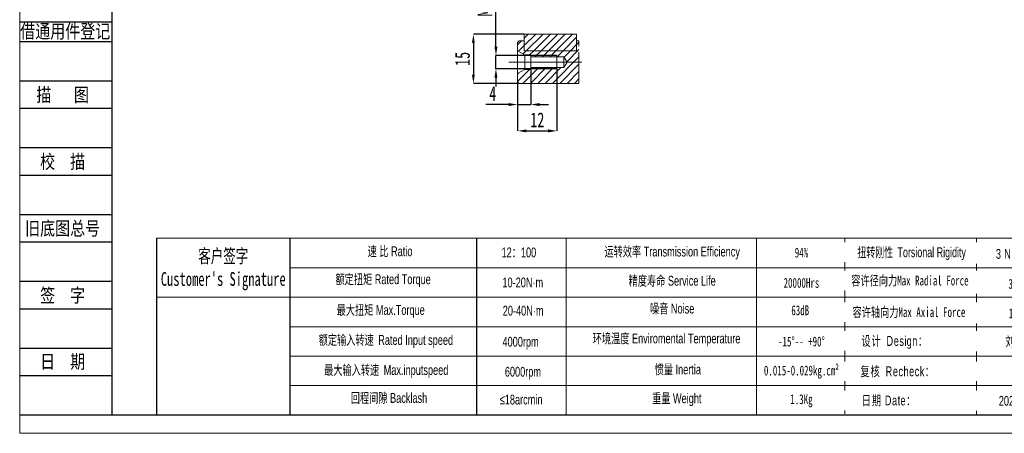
# Model space of a CAD drawing. Header units: millimetres. Extents: x 2549 to 2864, y 221 to 444.
# Tile 1 of 5: x 2549 to 2749, y 221 to 305. Entities that reach past the tile are written whole.
import ezdxf
from ezdxf.enums import TextEntityAlignment as Align

# ---------------------------------------------------------------- set-up
doc = ezdxf.new("R2010")
doc.units = ezdxf.units.MM
doc.linetypes.add('CENTERX2', pattern=[20.32, 12.7, -2.54, 2.54, -2.54])
doc.linetypes.add('PHANTOM', pattern=[12.7, 6.35, -1.27, 1.27, -1.27, 1.27, -1.27])
for name, color, linetype in [('2细线层', 4, 'Continuous'), ('6文字层', 3, 'Continuous'), ('7标注层', 4, 'Continuous')]:
    doc.layers.add(name, color=color, linetype=linetype)
doc.layers.add('SLD-0', color=7, linetype='Continuous', lineweight=18)
doc.layers.add('图框_外框线', color=7, linetype='Continuous', lineweight=18)
doc.styles.add('SLDTEXTSTYLE2', font='TXT', dxfattribs={"width": 0.7})
doc.styles.add('宋体', font='txt', dxfattribs={"width": 0.8})
doc.styles.add('标准', font='arial.ttf', dxfattribs={"width": 0.667})
doc.dimstyles.new('SLDDIMSTYLE12', dxfattribs={"dimtxt": 3, "dimasz": 1.8, "dimexe": 0, "dimexo": 0.0625, "dimgap": 0.75, "dimtad": 1, "dimlfac": 1.5, "dimrnd": 1e-09, "dimzin": 12, "dimdsep": 46, "dimtxsty": 'SLDTEXTSTYLE2', "dimsah": 1, "dimcen": 0.09, "dimadec": 0, "dimazin": 3, "dimtfac": 1, "dimtmove": 0, "dimatfit": 0, "dimfxl": 1, "dimfrac": 2, "dimtolj": 1, "dimtzin": 12, "dimarcsym": 0})
doc.dimstyles.new('SLDDIMSTYLE13', dxfattribs={"dimtxt": 3, "dimasz": 1.8, "dimexe": 0, "dimexo": 0.0625, "dimgap": 0.75, "dimtad": 1, "dimlfac": 1.5, "dimrnd": 1e-09, "dimzin": 12, "dimdsep": 46, "dimtxsty": 'SLDTEXTSTYLE2', "dimsah": 1, "dimcen": 0.09, "dimadec": 0, "dimazin": 3, "dimtfac": 1, "dimtofl": 0, "dimtmove": 0, "dimatfit": 3, "dimfxl": 1, "dimfrac": 2, "dimtolj": 1, "dimtzin": 12, "dimarcsym": 0})

# ---------------------------------------------------------------- blocks, each defined once
blk = doc.blocks.new('SW_HATCH_0')
at = {"color": 0, "linetype": 'Continuous', "lineweight": 0}
for p, q in [((0, 0), (-0.78, -0.78)), ((1.33, 1.33), (0.55, 0.55)), ((2.83, 1.33), (0.55, -0.94)), ((4.33, 1.33), (0.99, -2)), ((5.82, 1.33), (2.49, -2)), ((7.32, 1.33), (3.99, -2)), ((8.82, 1.33), (5.48, -2)), ((10.31, 1.33), (6.98, -2)), ((11.22, 0.74), (8.48, -2)), ((0.55, -0.94), (-0.6, -2.1)), ((0.99, -2), (0.35, -2.65)), ((2.49, -2), (1.66, -2.83)), ((3.99, -2), (2.75, -3.23)), ((5.48, -2), (4.25, -3.23)), ((6.98, -2), (5.75, -3.23)), ((8.48, -2), (7.24, -3.23)), ((9.97, -2), (8.67, -3.31)), ((11.7, -1.77), (9.23, -4.24)), ((11.22, -0.75), (9.97, -2)), ((11.7, -0.28), (11.22, -0.75)), ((11.7, -3.27), (6.3, -8.67)), ((1.65, -5.83), (-0.78, -8.26)), ((3.55, -5.43), (0.31, -8.67)), ((5.04, -5.43), (1.81, -8.67)), ((2.05, -5.43), (1.89, -5.6)), ((6.54, -5.43), (3.31, -8.67)), ((8.04, -5.43), (4.8, -8.67)), ((11.7, -4.77), (7.8, -8.67)), ((-0.55, -6.54), (-0.78, -6.77)), ((11.7, -6.26), (9.29, -8.67)), ((11.7, -7.76), (10.79, -8.67))]:
    blk.add_line(p, q, dxfattribs=at)
blk = doc.blocks.new('*D44')
at = {"layer": '6文字层', "color": 0, "lineweight": -2}
for p, q in [((2652.69, 295.04), (2652.69, 287.97)), ((2650.03, 292.54), (2650.03, 287.97)), ((2648.23, 287.97), (2643.53, 287.97)), ((2650.03, 287.97), (2652.69, 287.97)), ((2654.49, 287.97), (2656.29, 287.97))]:
    blk.add_line(p, q, dxfattribs=at)
at = {"layer": '6文字层', "color": 0}
for points in [[(2648.23, 287.67), (2648.23, 288.27), (2650.03, 287.97)], [(2654.49, 288.27), (2654.49, 287.67), (2652.69, 287.97)]]:
    blk.add_solid(points, dxfattribs=at)
at = {"layer": 'Defpoints', "color": 0}
for p in [(2652.69, 295.1), (2650.03, 292.6), (2652.69, 287.97)]:
    blk.add_point(p, dxfattribs=at)
at = {"layer": '6文字层', "color": 0, "insert": (2644.98, 291.72), "char_height": 3, "attachment_point": 2, "style": 'SLDTEXTSTYLE2'}
blk.add_mtext('\\A1;4', dxfattribs=at)
blk = doc.blocks.new('*D45')
at = {"layer": '6文字层', "color": 0, "lineweight": -2}
for p, q in [((2658.03, 295.21), (2658.03, 282.61)), ((2650.03, 292.54), (2650.03, 282.61)), ((2651.83, 282.61), (2656.23, 282.61))]:
    blk.add_line(p, q, dxfattribs=at)
at = {"layer": '6文字层', "color": 0}
for points in [[(2651.83, 282.91), (2651.83, 282.31), (2650.03, 282.61)], [(2656.23, 282.31), (2656.23, 282.91), (2658.03, 282.61)]]:
    blk.add_solid(points, dxfattribs=at)
at = {"layer": 'Defpoints', "color": 0}
for p in [(2658.03, 295.27), (2650.03, 292.6), (2658.03, 282.61)]:
    blk.add_point(p, dxfattribs=at)
at = {"layer": '6文字层', "color": 0, "insert": (2654.03, 286.36), "char_height": 3, "attachment_point": 2, "style": 'SLDTEXTSTYLE2'}
blk.add_mtext('\\A1;12', dxfattribs=at)
blk = doc.blocks.new('*D46')
at = {"layer": '6文字层', "color": 0, "lineweight": -2}
for p, q in [((2651.3, 302.27), (2641.03, 302.27)), ((2641.03, 300.47), (2641.03, 294.07)), ((2650.3, 292.27), (2641.03, 292.27))]:
    blk.add_line(p, q, dxfattribs=at)
at = {"layer": '6文字层', "color": 0}
for points in [[(2641.33, 300.47), (2640.73, 300.47), (2641.03, 302.27)], [(2640.73, 294.07), (2641.33, 294.07), (2641.03, 292.27)]]:
    blk.add_solid(points, dxfattribs=at)
at = {"layer": 'Defpoints', "color": 0}
for p in [(2651.36, 302.27), (2641.03, 292.27), (2650.36, 292.27)]:
    blk.add_point(p, dxfattribs=at)
at = {"layer": '6文字层', "color": 0, "insert": (2637.28, 297.27), "char_height": 3, "attachment_point": 2, "rotation": 90, "style": 'SLDTEXTSTYLE2'}
blk.add_mtext('\\A1;15', dxfattribs=at)
blk = doc.blocks.new('*D77')
at = {"layer": '6文字层', "color": 0, "lineweight": -2}
for p, q in [((2645.62, 299.74), (2645.62, 309.86)), ((2657.96, 297.94), (2645.62, 297.94)), ((2645.62, 295.27), (2645.62, 297.94)), ((2657.96, 295.27), (2645.62, 295.27)), ((2645.62, 293.47), (2645.62, 291.67))]:
    blk.add_line(p, q, dxfattribs=at)
at = {"layer": '6文字层', "color": 0}
for points in [[(2645.32, 299.74), (2645.92, 299.74), (2645.62, 297.94)], [(2645.92, 293.47), (2645.32, 293.47), (2645.62, 295.27)]]:
    blk.add_solid(points, dxfattribs=at)
at = {"layer": 'Defpoints', "color": 0}
for p in [(2645.62, 297.94), (2658.03, 297.94), (2658.03, 295.27)]:
    blk.add_point(p, dxfattribs=at)
at = {"layer": '6文字层', "color": 0, "insert": (2641.87, 307.36), "char_height": 3, "attachment_point": 2, "rotation": 90, "style": 'SLDTEXTSTYLE2'}
blk.add_mtext('\\A1;M4', dxfattribs=at)

msp = doc.modelspace()

# ---------------------------------------------------------------- linework, layer by layer
at = {"color": 7, "linetype": 'Continuous', "lineweight": 15}
for p, q in [((2650.026856, 300.601939), (2650.36019, 300.935272)), ((2650.026856, 298.937172), (2650.026856, 300.601939)), ((2651.360192, 300.935272), (2650.36019, 300.935272)), ((2651.360192, 302.268605), (2651.360192, 298.935272)), ((2662.026858, 302.268605), (2651.360192, 302.268605)), ((2651.360192, 300.935272), (2651.360192, 298.935272)), ((2662.026858, 298.935272), (2662.026858, 302.268605)), ((2662.503452, 300.935272), (2662.026858, 300.935272)), ((2662.026858, 298.935272), (2662.026858, 300.935272)), ((2651.473525, 298.101939), (2650.026856, 298.937172)), ((2650.026856, 294.266705), (2650.026856, 298.937172)), ((2662.026858, 298.935272), (2651.360192, 298.935272)), ((2652.693523, 298.101939), (2651.473525, 298.101939)), ((2651.473525, 295.101939), (2651.473525, 298.101939)), ((2652.693523, 297.701939), (2652.693523, 298.101939)), ((2652.693523, 297.701939), (2659.426859, 297.701939)), ((2652.693523, 297.701939), (2652.693523, 295.501939)), ((2659.426859, 297.701939), (2660.087805, 296.601939)), ((2659.426859, 297.701939), (2659.426859, 295.501939)), ((2660.087805, 296.601939), (2659.426859, 295.501939)), ((2650.026856, 294.266705), (2651.473525, 295.101939)), ((2651.473525, 295.101939), (2652.693523, 295.101939)), ((2652.693523, 295.101939), (2652.693523, 295.501939)), ((2659.426859, 295.501939), (2652.693523, 295.501939)), ((2650.026856, 292.601939), (2650.026856, 294.266705)), ((2650.36019, 292.268605), (2650.026856, 292.601939)), ((2650.36019, 292.268605), (2662.503452, 292.268605))]:
    msp.add_line(p, q, dxfattribs=at)
at = {"color": 7, "linetype": 'PHANTOM', "lineweight": 0}
msp.add_line((2662.503452, 292.268605), (2662.503452, 300.935272), dxfattribs=at)
for p, q in [((2603.668746, 260.756207), (2603.668746, 224.789698)), ((2641.632369, 260.756207), (2641.632369, 224.789698))]:
    msp.add_line(p, q)
at = {"layer": '2细线层'}
for p, q in [((2548.739517, 304.81038), (2567.472204, 304.81038)), ((2548.739517, 300.809653), (2567.472204, 300.809653)), ((2548.739517, 292.8082), (2567.472204, 292.8082)), ((2548.739517, 287.207183), (2567.472204, 287.207183)), ((2548.739517, 279.20573), (2567.472204, 279.20573)), ((2548.739517, 273.604712), (2567.472204, 273.604712)), ((2548.739517, 265.603259), (2567.472204, 265.603259)), ((2548.739517, 260.002242), (2567.472204, 260.002242)), ((2548.739517, 252.000789), (2567.472204, 252.000789)), ((2548.739517, 246.399771), (2567.472204, 246.399771)), ((2548.739517, 238.398318), (2567.472204, 238.398318)), ((2548.739517, 232.797301), (2567.472204, 232.797301)), ((2548.739517, 224.795848), (2567.472204, 224.795848))]:
    msp.add_line(p, q, dxfattribs=at)
at = {"layer": '7标注层', "color": 0}
msp.add_line((2576.537634, 260.756207), (2576.537634, 224.795848), dxfattribs=at)
at = {"layer": 'SLD-0', "linetype": 'CENTERX2', "lineweight": 0}
for q in [(2648.217259, 296.601939), (2664.503451, 296.601939)]:
    msp.add_line((2650.36019, 296.601939), q, dxfattribs=at)
at = {"layer": 'SLD-0'}
for p, q in [((2652.693523, 297.935272), (2658.026857, 297.935272)), ((2658.026857, 295.268605), (2658.026857, 297.935272)), ((2652.693523, 295.268605), (2658.026857, 295.268605)), ((2659.923912, 260.756207), (2659.923912, 224.799939)), ((2698.601012, 260.756207), (2698.601012, 224.795848))]:
    msp.add_line(p, q, dxfattribs=at)
at = {"layer": '图框_外框线'}
for p, q in [((2576.537634, 260.756207), (2859.64904, 260.756207)), ((2716.572725, 260.756207), (2716.572725, 224.995315)), ((2743.357533, 260.756207), (2743.357533, 224.795848)), ((2603.668746, 254.756207), (2762.783172, 254.756207)), ((2576.537634, 248.756207), (2859.64904, 248.756207)), ((2603.668746, 242.756207), (2859.64904, 242.756207)), ((2603.668746, 236.756207), (2859.64904, 236.756207)), ((2603.668746, 230.756207), (2859.64904, 230.756207))]:
    msp.add_line(p, q, dxfattribs=at)
at = {"layer": '图框_外框线', "color": 3}
msp.add_lwpolyline([(2548.742919, 221.049991), (2863.394896, 221.049991), (2863.394896, 443.553889), (2548.742919, 443.553889)], close=True, dxfattribs=at)
at = {"layer": '图框_外框线', "color": 3, "lineweight": 25}
msp.add_lwpolyline([(2567.472204, 224.795848), (2859.64904, 224.795848), (2859.64904, 439.808032), (2567.472204, 439.808032)], close=True, dxfattribs=at)

# ---------------------------------------------------------------- block references
at = {"color": 7, "linetype": 'Continuous', "lineweight": 0}
msp.add_blockref('SW_HATCH_0', (2650.805407, 300.935272), dxfattribs=at)

# ---------------------------------------------------------------- texts
at = {"layer": '6文字层', "color": 3, "style": '宋体', "width": 0.8}
for s, p in [('借通用件登记', (2558.004278, 302.916103)), ('描   图', (2557.470387, 290.007691)), ('校  描', (2557.470387, 276.405221)), ('旧底图总号', (2557.470387, 262.80275)), ('签  字', (2557.470387, 249.20028)), ('日  期', (2557.475376, 235.677668))]:
    msp.add_text(s, height=2.8005086, dxfattribs=at).set_placement(p, align=Align.MIDDLE)
at = {"layer": 'SLD-0', "color": 1, "attachment_point": 2, "style": '标准'}
for s, insert, char_height, width in [("{\\fSimSun|b1|i0|c134|p2;客户签字\\PCustomer's Signature}", (2590.149955, 258.536161), 2.8, 34.8322887), ('速 比 Ratio', (2624.073052, 259.106378), 2, 16.34182132), ('12{\\fSimSun|b0|i0|c134|p2;：}100', (2650.284067, 258.875694), 2, 8.50358201), ('运转效率 Transmission Efficiency', (2681.466172, 259.044914), 2, 33.98710636), ('{\\fSimSun|b1|i0|c134|p2;94%}', (2707.760244, 258.840675), 2, 25.57736869), ('{\\fSimSun|b0|i0|c134|p2;额定扭矩} Rated Torque', (2622.667242, 253.416808), 2, 22.45764948), ('10-20N·m', (2651.077304, 252.760921), 2, 8.50358201), ('精度寿命 Service Life', (2681.466172, 253.100996), 2, 33.98710636), ('{\\fSimSun|b1|i0|c134|p2;20000Hrs}', (2707.760244, 252.676455), 2, 25.57736869), ('{\\fSimSun|b0|i0|c134|p2;最大扭矩} Max.Torque', (2622.175209, 247.165303), 2, 25.83185336), ('20-40N·m', (2651.148274, 247.016058), 2, 8.50358201), ('噪音 Noise', (2681.466172, 247.443534), 2, 33.98710636), ('{\\fSimSun|b1|i0|c134|p2;63dB}', (2707.513952, 247.093743), 2, 25.57736869), ('{\\fSimSun|b0|i0|c134|p2;额定输入转速 }Rated Input speed', (2623.229566, 241.054278), 2, 36.79814638), ('4000rpm', (2650.629978, 240.690472), 2, 8.50358201), ('环境温度 Enviromental Temperature', (2680.319566, 241.35639), 2, 33.98710636), ('{\\fSimSun|b1|i0|c134|p2;-15%%D-- +90%%D}', (2707.760244, 240.733489), 2, 25.57736869), ('{\\fSimSun|b0|i0|c134|p2;最大输入转速 }Max.inputspeed ', (2623.299857, 234.943258), 2, 33.84569247), ('6000rpm', (2651.107301, 234.583629), 2, 15.34887561), ('惯量 Inertia', (2682.612785, 235.054406), 2, 33.98710636), ('{\\fSimSun|b1|i0|c134|p2;0.015-0.029kg.cm²}', (2707.760244, 234.83682), 2, 25.57736869), ('回程间隙 Backlash', (2623.862181, 229.253688), 2, 16.34182132), ('≤18arcmin ', (2650.741581, 228.922351), 2, 8.50358201), ('重量 Weight', (2682.397799, 229.182105), 2, 33.98710636), ('{\\fSimSun|b1|i0|c134|p2;1.3Kg}', (2707.760244, 228.988276), 2, 25.57736869)]:
    msp.add_mtext(s, dxfattribs=dict(at, insert=insert, char_height=char_height, width=width))

# ---------------------------------------------------------------- dimensions: what is measured, and where the dimension line sits
at = {"layer": '6文字层'}
dim = msp.add_linear_dim(base=(2645.621778, 297.935272), p1=(2658.026858, 295.268605), p2=(2658.026858, 297.935272), angle=90, text='M<>', dimstyle='SLDDIMSTYLE12', dxfattribs=at)
dim.commit()
dim.dimension.update_dxf_attribs({"geometry": '*D77', "text_midpoint": (2645.621778, 307.361023), "dimtype": 160})
dim = msp.add_linear_dim(base=(2641.026858, 292.268605), p1=(2651.360192, 302.268605), p2=(2650.36019, 292.268605), angle=90, dimstyle='SLDDIMSTYLE13', dxfattribs=at)
dim.commit()
dim.dimension.update_dxf_attribs({"geometry": '*D46', "text_midpoint": (2641.026858, 297.268605), "dimtype": 160})
for base, p2, dimstyle, picture, middle in [((2652.693525, 287.966967), (2652.693525, 295.101939), 'SLDDIMSTYLE12', '*D44', (2644.976858, 287.966967)), ((2658.026858, 282.612819), (2658.026858, 295.268605), 'SLDDIMSTYLE13', '*D45', (2654.026858, 282.612819))]:
    dim = msp.add_linear_dim(base=base, p1=(2650.026858, 292.601939), p2=p2, dimstyle=dimstyle, dxfattribs=at)
    dim.commit()
    dim.dimension.update_dxf_attribs({"geometry": picture, "text_midpoint": middle, "dimtype": 160})

# ---------------------------------------------------------------- next in the draw order: texts
at = {"layer": 'SLD-0', "color": 1, "char_height": 2, "width": 33.98710636, "attachment_point": 2, "style": '标准', "bg_fill": 2}
for s, insert in [('{\\T1.1;3 N.m/arcmin}', (2753.403104, 258.572936)), ('{\\f宋体|b0|i0|c134|p2;容许径向力Max Radial Force}', (2729.83348, 253.146849)), ('{\\fSimSun|b0|i0|c134|p2;\\T1.1;设计 \\fArial|b0|i0|c0|p34;Design\\fSimSun|b0|i0|c134|p2;：}', (2726.7276, 240.849193)), ('{\\fSimSun|b0|i0|c134|p2;\\T1.1;复核 \\fArial|b0|i0|c0|p34;Recheck\\fSimSun|b0|i0|c134|p2;：}', (2727.340076, 234.666341)), ('{\\T1.1;日期 Date：}', (2725.568874, 228.74503)), ('2024/08/20', (2752.568292, 228.667937))]:
    msp.add_mtext(s, dxfattribs=dict(at, insert=insert))

# ---------------------------------------------------------------- next in the draw order: texts
for s, insert in [('{\\f宋体|b0|i0|c134|p2;\\W0.65;扭转刚性 \\fArial|b0|i0|c0|p34;Torsional Rigidity}', (2730.178429, 258.904447)), ('{\\fSimSun|b1|i0|c134|p2;320 N}', (2752.140517, 252.475761)), ('{\\f宋体|b0|i0|c134|p2;容许轴向力Max Axial Force}', (2729.635552, 246.724378)), ('{\\fSimSun|b0|i0|c134|p2;\\T1.1;刘建勇 }', (2752.314468, 240.736853))]:
    msp.add_mtext(s, dxfattribs=dict(at, insert=insert))

# ---------------------------------------------------------------- next in the draw order: texts
at = {"layer": 'SLD-0', "color": 1, "insert": (2752.202113, 246.460994), "char_height": 2, "width": 33.98710636, "attachment_point": 2, "style": '标准', "bg_fill": 2}
msp.add_mtext('{\\fSimSun|b1|i0|c134|p2;160 N}', dxfattribs=at)

doc.saveas('drawing.dxf')
